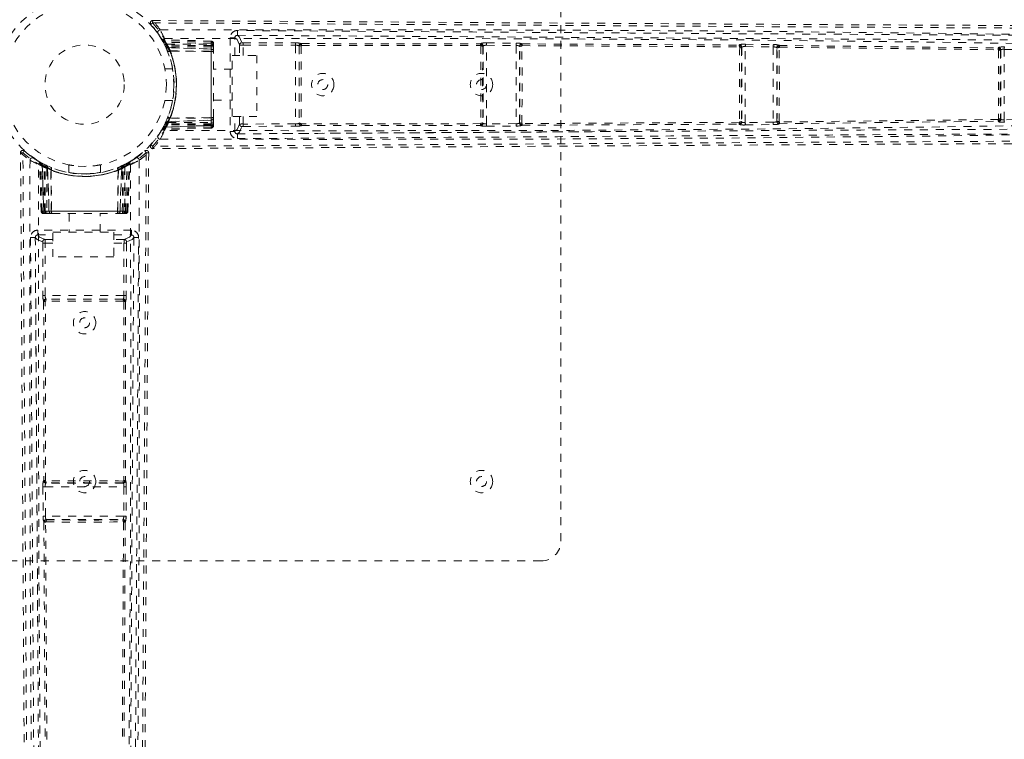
# Model space of a CAD drawing. Header units: inches. Extents: x 43.2 to 90.7, y 26.6 to 74.1.
# Tile 3 of 5: x 66.1 to 78.5, y 42.1 to 51.2. Entities that reach past the tile are written whole.
import ezdxf

# ---------------------------------------------------------------- set-up
doc = ezdxf.new("R2010")
doc.units = ezdxf.units.IN
doc.header["$MEASUREMENT"] = 0
doc.linetypes.add('SLD-Dashed', pattern=[0.075, 0.05, -0.025])

msp = doc.modelspace()

# ---------------------------------------------------------------- linework, layer by layer
at = {"color": 7, "linetype": 'SLD-Dashed', "lineweight": 0}
for p, q in [((72.945, 56.111), (72.945, 44.611)), ((67.863, 51.014), (67.78, 51.118)), ((67.803, 51.168), (67.802, 51.138)), ((67.853, 51.029), (67.868, 51.01)), ((67.931, 50.905), (67.868, 51.008)), ((68.869, 50.982), (68.858, 50.98)), ((68.868, 50.981), (68.858, 50.979)), ((68.869, 51.042), (68.869, 50.982)), ((68.873, 50.981), (68.871, 50.981)), ((67.91, 50.944), (67.918, 50.93)), ((67.928, 50.912), (67.963, 50.845)), ((67.935, 50.929), (67.943, 50.915)), ((68.541, 50.908), (67.935, 50.929)), ((68.541, 50.895), (67.943, 50.915)), ((68.544, 50.876), (67.95, 50.896)), ((67.954, 50.897), (67.989, 50.828)), ((68.541, 50.876), (67.954, 50.897)), ((67.957, 50.857), (67.983, 50.87)), ((67.983, 50.87), (68.541, 50.869)), ((68.541, 50.855), (67.99, 50.856)), ((68.541, 50.895), (68.541, 50.908)), ((68.541, 50.908), (68.541, 50.869)), ((68.541, 50.809), (68.541, 50.876)), ((68.541, 50.876), (68.541, 50.837)), ((68.541, 50.869), (68.541, 49.853)), ((68.57, 50.855), (68.57, 50.865)), ((68.839, 50.952), (68.779, 50.952)), ((68.779, 50.952), (68.779, 49.771)), ((68.839, 50.729), (68.839, 50.952)), ((68.896, 50.86), (68.896, 50.729)), ((68.941, 50.888), (69.601, 50.886)), ((68.941, 50.729), (68.941, 50.858)), ((68.941, 50.858), (69.601, 50.856)), ((69.601, 50.856), (69.601, 49.866)), ((69.676, 50.878), (69.676, 50.877)), ((69.676, 50.877), (71.933, 50.875)), ((71.933, 50.875), (71.935, 50.879)), ((72.009, 50.886), (72.38, 50.883)), ((72.009, 49.866), (72.009, 50.856)), ((72.009, 50.856), (72.38, 50.854)), ((72.455, 50.875), (72.456, 50.874)), ((72.456, 50.874), (75.191, 50.859)), ((75.191, 50.859), (75.194, 50.863)), ((75.269, 50.869), (75.621, 50.864)), ((75.696, 50.856), (75.697, 50.854)), ((67.963, 50.845), (67.963, 50.844)), ((67.965, 50.842), (67.964, 50.844)), ((67.983, 50.796), (67.969, 50.827)), ((67.972, 50.825), (67.998, 50.837)), ((67.99, 50.827), (67.989, 50.828)), ((67.989, 50.828), (68.541, 50.809)), ((68.541, 50.808), (67.99, 50.827)), ((68.541, 50.837), (67.998, 50.837)), ((68.017, 50.786), (68.019, 50.782)), ((68.017, 50.786), (68.541, 50.781)), ((68.541, 50.778), (68.019, 50.782)), ((68.541, 49.867), (68.541, 50.855)), ((68.541, 50.837), (68.541, 49.885)), ((68.541, 50.809), (68.541, 50.808)), ((68.541, 50.781), (68.541, 50.808)), ((68.541, 50.778), (68.541, 50.781)), ((68.541, 49.945), (68.541, 50.778)), ((68.57, 50.792), (68.57, 50.846)), ((68.57, 50.771), (68.57, 50.778)), ((68.57, 49.952), (68.57, 50.77)), ((69.646, 50.848), (69.646, 50.848)), ((69.646, 50.848), (69.646, 49.874)), ((69.677, 50.855), (71.934, 50.853)), ((71.962, 50.845), (71.964, 50.849)), ((71.962, 50.841), (71.962, 50.842)), ((71.964, 50.849), (71.964, 49.873)), ((72.38, 50.854), (72.38, 49.869)), ((72.425, 50.845), (72.426, 50.844)), ((72.425, 49.877), (72.425, 50.845)), ((72.426, 50.84), (72.426, 50.84)), ((72.457, 50.852), (75.193, 50.837)), ((75.221, 50.829), (75.223, 50.834)), ((75.221, 50.825), (75.221, 50.825)), ((75.223, 50.834), (75.223, 49.889)), ((75.268, 49.883), (75.268, 50.84)), ((75.268, 50.84), (75.621, 50.834)), ((75.621, 50.834), (75.621, 49.888)), ((75.666, 50.826), (75.667, 50.825)), ((75.666, 49.896), (75.666, 50.826)), ((75.667, 50.82), (75.667, 50.82)), ((75.697, 50.854), (78.454, 50.823)), ((75.698, 50.832), (78.455, 50.8)), ((78.454, 50.823), (78.457, 50.829)), ((78.483, 50.793), (78.486, 50.799)), ((78.486, 50.799), (78.486, 49.923)), ((78.531, 49.917), (78.531, 50.805)), ((78.531, 50.805), (78.858, 50.798)), ((68.802, 49.96), (68.802, 50.729)), ((68.802, 50.729), (69.116, 50.729)), ((69.116, 50.729), (69.116, 49.96)), ((68.052, 50.561), (67.955, 50.561)), ((68.802, 50.556), (68.57, 50.556)), ((67.955, 50.161), (68.052, 50.161)), ((68.57, 50.166), (68.802, 50.166)), ((67.963, 49.877), (67.928, 49.81)), ((67.989, 49.894), (67.954, 49.826)), ((67.958, 49.868), (67.957, 49.865)), ((67.963, 49.878), (67.963, 49.877)), ((67.964, 49.88), (67.964, 49.879)), ((67.998, 49.885), (67.972, 49.897)), ((68.541, 49.913), (67.989, 49.894)), ((67.989, 49.894), (67.99, 49.895)), ((67.992, 49.944), (67.99, 49.938)), ((67.99, 49.895), (68.541, 49.914)), ((68.541, 49.867), (67.99, 49.866)), ((67.998, 49.885), (68.541, 49.885)), ((68.541, 49.942), (68.017, 49.936)), ((68.019, 49.94), (68.017, 49.936)), ((68.019, 49.94), (68.541, 49.945)), ((68.541, 49.942), (68.541, 49.945)), ((68.541, 49.914), (68.541, 49.942)), ((68.541, 49.914), (68.541, 49.913)), ((68.541, 49.846), (68.541, 49.913)), ((68.541, 49.885), (68.541, 49.846)), ((68.541, 49.867), (68.541, 49.828)), ((68.57, 49.944), (68.57, 49.951)), ((68.57, 49.876), (68.57, 49.93)), ((68.57, 49.886), (68.57, 49.879)), ((68.57, 49.858), (68.57, 49.867)), ((69.116, 49.96), (68.802, 49.96)), ((68.839, 49.771), (68.839, 49.96)), ((68.896, 49.96), (68.896, 49.863)), ((68.941, 49.96), (68.941, 49.864)), ((69.601, 49.866), (68.941, 49.864)), ((69.646, 49.875), (69.646, 49.874)), ((71.934, 49.869), (69.677, 49.867)), ((71.962, 49.881), (71.962, 49.881)), ((71.964, 49.873), (71.962, 49.877)), ((72.38, 49.869), (72.009, 49.866)), ((72.426, 49.878), (72.425, 49.877)), ((72.426, 49.883), (72.426, 49.883)), ((72.456, 49.849), (75.191, 49.863)), ((75.193, 49.886), (72.457, 49.87)), ((75.191, 49.863), (75.194, 49.859)), ((75.221, 49.897), (75.221, 49.897)), ((75.223, 49.889), (75.221, 49.893)), ((75.621, 49.888), (75.268, 49.883)), ((75.667, 49.898), (75.666, 49.896)), ((75.667, 49.902), (75.667, 49.902)), ((75.696, 49.866), (75.697, 49.868)), ((75.697, 49.868), (78.454, 49.9)), ((78.455, 49.922), (75.698, 49.89)), ((78.454, 49.9), (78.457, 49.893)), ((78.486, 49.923), (78.483, 49.93)), ((78.858, 49.924), (78.531, 49.917)), ((67.918, 49.792), (67.91, 49.779)), ((67.922, 49.798), (67.915, 49.784)), ((68.541, 49.814), (67.935, 49.793)), ((67.943, 49.807), (67.935, 49.793)), ((68.541, 49.828), (67.943, 49.807)), ((67.95, 49.826), (68.544, 49.847)), ((68.541, 49.846), (67.954, 49.826)), ((68.541, 49.853), (67.983, 49.853)), ((68.541, 49.814), (68.541, 49.828)), ((68.779, 49.771), (68.839, 49.771)), ((68.858, 49.743), (68.869, 49.741)), ((68.858, 49.743), (68.868, 49.742)), ((68.869, 49.741), (68.869, 49.681)), ((68.871, 49.741), (68.873, 49.741)), ((68.941, 49.835), (69.601, 49.836)), ((69.676, 49.845), (71.933, 49.847)), ((69.676, 49.845), (69.676, 49.845)), ((71.933, 49.847), (71.935, 49.843)), ((72.009, 49.836), (72.38, 49.839)), ((72.455, 49.847), (72.456, 49.849)), ((75.269, 49.853), (75.621, 49.858)), ((67.598, 49.442), (67.701, 49.525)), ((67.752, 49.503), (67.722, 49.503)), ((66.376, 49.388), (66.362, 49.396)), ((66.381, 49.383), (66.368, 49.391)), ((66.39, 49.363), (66.377, 49.371)), ((66.398, 48.765), (66.377, 49.371)), ((66.46, 49.343), (66.394, 49.377)), ((67.495, 49.377), (67.429, 49.343)), ((67.488, 49.374), (67.591, 49.438)), ((67.491, 48.765), (67.513, 49.371)), ((67.513, 49.371), (67.499, 49.363)), ((67.527, 49.396), (67.514, 49.388)), ((67.613, 49.453), (67.594, 49.438)), ((66.411, 48.765), (66.39, 49.363)), ((66.477, 49.317), (66.409, 49.352)), ((66.43, 48.765), (66.409, 49.352)), ((66.41, 49.356), (66.43, 48.762)), ((66.437, 48.765), (66.436, 49.323)), ((66.451, 49.347), (66.449, 49.348)), ((66.45, 48.765), (66.45, 49.316)), ((66.462, 49.342), (66.46, 49.343)), ((66.464, 49.341), (66.462, 49.342)), ((66.468, 49.307), (66.48, 49.334)), ((66.468, 49.307), (66.469, 48.765)), ((66.477, 49.317), (66.479, 49.316)), ((66.496, 48.765), (66.477, 49.317)), ((66.479, 49.316), (66.498, 48.765)), ((66.524, 49.287), (66.52, 49.289)), ((66.525, 48.765), (66.52, 49.289)), ((66.527, 49.314), (66.522, 49.316)), ((66.524, 49.287), (66.528, 48.765)), ((66.745, 49.351), (66.745, 49.254)), ((67.145, 49.254), (67.145, 49.351)), ((67.361, 48.765), (67.366, 49.287)), ((67.37, 49.289), (67.364, 48.765)), ((67.37, 49.289), (67.366, 49.287)), ((67.38, 49.323), (67.411, 49.337)), ((67.391, 48.765), (67.41, 49.316)), ((67.412, 49.317), (67.393, 48.765)), ((67.409, 49.334), (67.421, 49.307)), ((67.41, 49.316), (67.412, 49.317)), ((67.48, 49.352), (67.412, 49.317)), ((67.42, 48.765), (67.421, 49.307)), ((67.425, 49.341), (67.427, 49.342)), ((67.429, 49.343), (67.427, 49.342)), ((67.439, 48.765), (67.439, 49.316)), ((67.44, 49.348), (67.453, 49.323)), ((67.453, 49.323), (67.452, 48.765)), ((67.459, 48.762), (67.48, 49.356)), ((67.46, 48.765), (67.48, 49.352)), ((67.478, 48.765), (67.499, 49.363)), ((66.398, 48.765), (66.411, 48.765)), ((66.45, 48.765), (66.411, 48.765)), ((66.43, 48.765), (66.496, 48.765)), ((67.452, 48.765), (66.437, 48.765)), ((66.45, 48.765), (67.439, 48.765)), ((67.42, 48.765), (66.469, 48.765)), ((66.498, 48.765), (66.496, 48.765)), ((66.525, 48.765), (66.528, 48.765)), ((66.528, 48.765), (67.361, 48.765)), ((67.361, 48.765), (67.364, 48.765)), ((67.393, 48.765), (67.391, 48.765)), ((67.393, 48.765), (67.46, 48.765)), ((67.491, 48.765), (67.452, 48.765)), ((67.478, 48.765), (67.491, 48.765)), ((66.441, 48.736), (66.451, 48.736)), ((66.459, 48.736), (66.514, 48.736)), ((66.469, 48.736), (66.462, 48.736)), ((66.528, 48.736), (66.535, 48.736)), ((66.535, 48.736), (67.354, 48.736)), ((66.75, 48.736), (66.75, 48.504)), ((67.14, 48.504), (67.14, 48.736)), ((67.355, 48.736), (67.362, 48.736)), ((67.375, 48.736), (67.43, 48.736)), ((67.439, 48.736), (67.448, 48.736)), ((66.354, 48.527), (66.354, 48.467)), ((67.535, 48.527), (66.354, 48.527)), ((66.544, 48.19), (66.544, 48.504)), ((66.544, 48.504), (67.313, 48.504)), ((67.313, 48.504), (67.313, 48.19)), ((67.535, 48.467), (67.535, 48.527)), ((66.324, 48.437), (66.264, 48.436)), ((66.326, 48.448), (66.324, 48.437)), ((66.325, 48.434), (66.324, 48.433)), ((66.326, 48.448), (66.325, 48.438)), ((66.354, 48.467), (66.544, 48.467)), ((66.544, 48.41), (66.446, 48.41)), ((67.313, 48.467), (67.535, 48.467)), ((67.443, 48.41), (67.313, 48.41)), ((67.565, 48.437), (67.563, 48.448)), ((67.564, 48.438), (67.563, 48.448)), ((67.625, 48.436), (67.565, 48.437)), ((67.565, 48.433), (67.565, 48.434)), ((66.418, 48.365), (66.42, 47.705)), ((66.418, 48.365), (66.448, 48.365)), ((66.544, 48.365), (66.448, 48.365)), ((66.449, 47.705), (66.448, 48.365)), ((67.313, 48.365), (67.441, 48.365)), ((67.441, 48.365), (67.44, 47.705)), ((67.471, 48.365), (67.441, 48.365)), ((67.471, 48.365), (67.47, 47.705)), ((67.313, 48.19), (66.544, 48.19)), ((67.44, 47.705), (66.449, 47.705)), ((66.458, 47.66), (66.457, 47.66)), ((67.432, 47.66), (66.457, 47.66)), ((67.432, 47.66), (67.431, 47.66)), ((66.428, 47.63), (66.429, 47.63)), ((66.429, 47.63), (66.431, 45.373)), ((66.452, 45.372), (66.45, 47.629)), ((67.439, 47.629), (67.437, 45.372)), ((67.46, 47.63), (67.459, 45.373)), ((67.461, 47.63), (67.46, 47.63)), ((66.42, 45.296), (66.422, 44.926)), ((66.431, 45.373), (66.427, 45.371)), ((66.45, 45.296), (67.44, 45.296)), ((66.452, 44.926), (66.45, 45.296)), ((66.456, 45.341), (66.46, 45.343)), ((67.433, 45.341), (66.456, 45.341)), ((66.464, 45.344), (66.464, 45.344)), ((67.425, 45.344), (67.425, 45.344)), ((67.429, 45.343), (67.433, 45.341)), ((67.44, 45.296), (67.437, 44.926)), ((67.459, 45.373), (67.463, 45.371)), ((67.469, 45.296), (67.467, 44.926)), ((67.437, 44.926), (66.452, 44.926)), ((66.43, 44.851), (66.432, 44.85)), ((66.432, 44.85), (66.447, 42.114)), ((66.469, 42.113), (66.454, 44.849)), ((66.462, 44.88), (66.46, 44.881)), ((66.46, 44.881), (67.429, 44.881)), ((66.466, 44.88), (66.466, 44.88)), ((67.435, 44.849), (67.42, 42.113)), ((67.423, 44.88), (67.423, 44.88)), ((67.429, 44.881), (67.427, 44.88)), ((67.457, 44.85), (67.442, 42.114)), ((67.459, 44.851), (67.457, 44.85)), ((72.695, 44.361), (61.195, 44.361))]:
    msp.add_line(p, q, dxfattribs=at)
at = {"color": 7, "linetype": 'SLD-Dashed', "lineweight": 0, "flags": 128}
for points in [[(67.802, 51.138), (68.738, 51.133), (69.71, 51.127), (70.718, 51.12), (71.487, 51.116), (71.589, 51.115), (71.692, 51.114), (71.795, 51.114), (71.898, 51.113), (72.001, 51.112), (72.126, 51.112), (72.492, 51.109), (72.827, 51.107), (73.131, 51.105), (73.402, 51.104), (73.91, 51.101), (74.354, 51.098), (75.012, 51.094), (75.611, 51.09), (76.153, 51.087), (76.761, 51.084), (77.381, 51.08), (78.579, 51.074), (79.855, 51.069), (81.087, 51.066), (82.328, 51.064), (83.578, 51.064), (84.799, 51.068)], [(67.803, 51.168), (72.053, 51.142), (76.302, 51.116), (80.551, 51.097), (84.193, 51.097)], [(67.897, 51.049), (70.339, 51.052), (72.781, 51.048), (75.222, 51.034), (77.66, 51.008), (79.573, 50.98), (81.485, 50.95), (83.393, 50.925), (85.298, 50.915)], [(84.684, 50.971), (83.926, 50.97), (83.132, 50.97), (82.302, 50.97), (81.435, 50.972), (80.584, 50.975), (79.867, 50.977), (79.182, 50.98), (78.446, 50.984), (77.66, 50.988), (77.418, 50.989), (77.173, 50.991), (76.923, 50.992), (76.705, 50.994), (76.528, 50.995), (76.343, 50.996), (76.149, 50.997), (75.946, 50.998), (75.537, 51.001), (75.096, 51.003), (74.625, 51.006), (74.532, 51.007), (74.509, 51.007), (74.492, 51.007), (74.469, 51.007), (74.439, 51.007), (74.404, 51.008), (74.362, 51.008), (74.216, 51.009), (74.023, 51.01), (73.822, 51.011), (73.587, 51.013), (73.319, 51.014), (73.205, 51.015), (73.085, 51.016), (72.96, 51.017), (72.83, 51.017), (72.747, 51.018), (72.667, 51.018), (71.832, 51.024), (71.028, 51.029), (70.266, 51.033), (69.546, 51.038), (68.869, 51.042)], [(84.573, 50.912), (80.647, 50.915), (76.722, 50.933), (72.795, 50.958), (68.869, 50.982)], [(68.869, 50.982), (68.898, 50.959), (68.926, 50.889)], [(67.949, 50.873), (67.954, 50.865), (67.959, 50.858)], [(67.952, 50.94), (70.39, 50.943), (72.826, 50.938), (75.261, 50.923), (77.693, 50.895), (79.603, 50.865), (81.51, 50.834), (83.414, 50.807), (85.316, 50.798)], [(68.541, 50.855), (68.541, 50.87), (68.541, 50.882), (68.541, 50.891), (68.541, 50.895)], [(68.839, 50.952), (68.867, 50.929), (68.896, 50.86)], [(68.941, 50.888), (68.941, 50.884), (68.941, 50.878), (68.941, 50.869), (68.941, 50.858)], [(69.601, 50.886), (69.601, 50.885), (69.601, 50.883), (69.601, 50.88), (69.601, 50.876), (69.601, 50.872), (69.601, 50.867), (69.601, 50.862), (69.601, 50.856)], [(69.677, 50.855), (69.673, 50.861), (69.669, 50.865), (69.663, 50.867), (69.658, 50.867), (69.653, 50.864), (69.65, 50.86), (69.647, 50.854), (69.646, 50.848)], [(71.962, 50.845), (71.962, 50.852), (71.959, 50.858), (71.956, 50.862), (71.951, 50.864), (71.946, 50.864), (71.941, 50.863), (71.937, 50.859), (71.934, 50.853)], [(72.009, 50.886), (72.009, 50.885), (72.009, 50.883), (72.009, 50.88), (72.009, 50.876), (72.009, 50.872), (72.009, 50.867), (72.009, 50.862), (72.009, 50.856)], [(72.38, 50.883), (72.38, 50.88), (72.38, 50.874), (72.38, 50.864), (72.38, 50.854)], [(72.396, 50.883), (72.392, 50.883), (72.38, 50.881)], [(72.457, 50.852), (72.453, 50.858), (72.449, 50.862), (72.443, 50.864), (72.438, 50.864), (72.433, 50.861), (72.429, 50.857), (72.427, 50.851), (72.426, 50.844)], [(75.269, 50.869), (75.269, 50.868), (75.269, 50.866), (75.269, 50.863), (75.269, 50.86), (75.269, 50.855), (75.268, 50.85), (75.268, 50.845), (75.268, 50.84)], [(75.621, 50.864), (75.621, 50.861), (75.621, 50.855), (75.621, 50.845), (75.621, 50.834)], [(75.641, 50.863), (75.635, 50.863), (75.621, 50.862)], [(67.99, 50.784), (67.991, 50.783), (67.993, 50.782), (67.995, 50.782), (67.999, 50.782), (68.002, 50.782), (68.007, 50.783), (68.012, 50.784), (68.017, 50.786)], [(68.541, 50.781), (68.546, 50.78), (68.552, 50.78), (68.557, 50.779), (68.561, 50.778), (68.565, 50.776), (68.567, 50.775), (68.569, 50.773), (68.57, 50.771)], [(69.646, 50.843), (69.646, 50.726), (69.646, 50.607), (69.646, 50.487), (69.646, 50.368), (69.646, 50.258), (69.646, 50.148), (69.646, 50.042), (69.646, 49.96), (69.646, 49.879)], [(69.677, 50.855), (69.673, 50.853), (69.672, 50.851), (69.672, 50.851), (69.672, 50.85)], [(69.672, 50.85), (69.672, 50.608), (69.672, 50.361), (69.672, 50.115), (69.672, 49.873)], [(71.938, 50.848), (71.938, 50.849), (71.938, 50.85), (71.937, 50.851), (71.934, 50.853)], [(72.457, 50.852), (72.453, 50.85), (72.452, 50.848), (72.452, 50.847), (72.452, 50.846)], [(75.221, 50.829), (75.22, 50.835), (75.218, 50.841), (75.214, 50.845), (75.21, 50.848), (75.205, 50.848), (75.2, 50.846), (75.196, 50.842), (75.193, 50.837)], [(75.197, 50.831), (75.197, 50.832), (75.197, 50.833), (75.196, 50.835), (75.193, 50.837)], [(75.698, 50.832), (75.695, 50.838), (75.69, 50.843), (75.685, 50.845), (75.679, 50.845), (75.674, 50.842), (75.67, 50.838), (75.668, 50.832), (75.667, 50.825)], [(75.698, 50.832), (75.695, 50.83), (75.694, 50.829), (75.694, 50.828), (75.693, 50.827)], [(78.483, 50.793), (78.482, 50.799), (78.48, 50.805), (78.476, 50.809), (78.472, 50.811), (78.467, 50.811), (78.463, 50.809), (78.458, 50.805), (78.455, 50.8)], [(78.46, 50.795), (78.46, 50.796), (78.459, 50.797), (78.458, 50.798), (78.455, 50.8)], [(78.532, 50.835), (78.532, 50.834), (78.532, 50.832), (78.531, 50.829), (78.531, 50.825), (78.531, 50.821), (78.531, 50.816), (78.531, 50.811), (78.531, 50.805)], [(85.316, 49.924), (83.38, 49.915), (81.441, 49.888), (79.499, 49.855), (77.555, 49.826), (75.609, 49.803), (73.058, 49.785), (70.506, 49.78), (67.952, 49.782)], [(67.99, 49.938), (67.991, 49.939), (67.993, 49.94), (67.995, 49.941), (67.999, 49.941), (68.002, 49.94), (68.007, 49.939), (68.012, 49.938), (68.017, 49.936)], [(68.57, 49.951), (68.568, 49.948), (68.561, 49.945), (68.551, 49.942), (68.541, 49.942)], [(68.941, 49.835), (68.941, 49.838), (68.941, 49.844), (68.941, 49.854), (68.941, 49.864)], [(69.601, 49.866), (69.601, 49.856), (69.601, 49.846), (69.601, 49.839), (69.601, 49.836)], [(69.646, 49.875), (69.647, 49.868), (69.65, 49.862), (69.653, 49.858), (69.658, 49.855), (69.664, 49.855), (69.669, 49.857), (69.673, 49.861), (69.677, 49.867)], [(71.934, 49.869), (71.937, 49.863), (71.941, 49.86), (71.946, 49.858), (71.951, 49.858), (71.956, 49.861), (71.959, 49.865), (71.962, 49.87), (71.962, 49.877)], [(71.934, 49.869), (71.937, 49.871), (71.938, 49.872), (71.938, 49.873), (71.938, 49.874)], [(72.009, 49.866), (72.009, 49.861), (72.009, 49.855), (72.009, 49.85), (72.009, 49.846), (72.009, 49.842), (72.009, 49.839), (72.009, 49.837), (72.009, 49.836)], [(72.38, 49.869), (72.38, 49.858), (72.38, 49.849), (72.38, 49.842), (72.38, 49.839)], [(72.426, 49.878), (72.427, 49.872), (72.429, 49.866), (72.433, 49.861), (72.438, 49.859), (72.443, 49.859), (72.449, 49.86), (72.453, 49.864), (72.457, 49.87)], [(72.452, 49.876), (72.452, 49.875), (72.452, 49.874), (72.453, 49.873), (72.457, 49.87)], [(75.193, 49.885), (75.196, 49.88), (75.2, 49.876), (75.205, 49.875), (75.21, 49.875), (75.214, 49.877), (75.218, 49.881), (75.22, 49.887), (75.221, 49.893)], [(75.193, 49.885), (75.196, 49.888), (75.197, 49.889), (75.197, 49.89), (75.197, 49.891)], [(75.268, 49.883), (75.268, 49.877), (75.268, 49.872), (75.269, 49.867), (75.269, 49.863), (75.269, 49.859), (75.269, 49.856), (75.269, 49.854), (75.269, 49.853)], [(75.621, 49.888), (75.621, 49.877), (75.621, 49.868), (75.621, 49.861), (75.621, 49.858)], [(75.667, 49.898), (75.668, 49.891), (75.67, 49.885), (75.674, 49.88), (75.679, 49.878), (75.685, 49.878), (75.69, 49.88), (75.695, 49.884), (75.698, 49.89)], [(75.693, 49.896), (75.694, 49.895), (75.694, 49.894), (75.695, 49.892), (75.698, 49.89)], [(78.455, 49.922), (78.458, 49.917), (78.463, 49.913), (78.467, 49.911), (78.472, 49.911), (78.476, 49.914), (78.48, 49.918), (78.482, 49.923), (78.483, 49.93)], [(78.531, 49.917), (78.531, 49.912), (78.531, 49.906), (78.531, 49.901), (78.531, 49.897), (78.531, 49.893), (78.532, 49.89), (78.532, 49.888), (78.532, 49.887)], [(67.897, 49.673), (70.339, 49.671), (72.781, 49.675), (75.222, 49.689), (77.66, 49.714), (79.573, 49.742), (81.485, 49.772), (83.393, 49.797), (85.298, 49.807)], [(67.91, 49.779), (67.911, 49.78), (67.911, 49.781)], [(68.541, 49.853), (68.541, 49.838), (68.541, 49.825), (68.541, 49.821), (68.541, 49.817), (68.541, 49.814)], [(68.896, 49.863), (68.867, 49.794), (68.839, 49.771)], [(68.869, 49.741), (68.898, 49.764), (68.926, 49.833)], [(68.869, 49.741), (72.795, 49.765), (76.722, 49.789), (80.647, 49.808), (84.573, 49.811)], [(68.869, 49.681), (69.481, 49.684), (70.127, 49.688), (70.81, 49.692), (71.527, 49.697), (72.269, 49.701), (72.369, 49.702), (72.469, 49.703), (72.57, 49.703), (72.671, 49.704), (72.773, 49.705), (72.902, 49.705), (73.287, 49.708), (73.63, 49.71), (73.93, 49.712), (74.188, 49.713), (74.33, 49.714), (74.456, 49.715), (74.564, 49.716), (74.654, 49.716), (74.728, 49.717), (74.785, 49.717), (74.915, 49.718), (75.09, 49.719), (75.612, 49.722), (76.094, 49.725), (76.324, 49.726), (76.543, 49.728), (76.752, 49.729), (77.012, 49.731), (77.274, 49.732), (77.53, 49.733), (77.779, 49.735), (78.898, 49.741), (80.088, 49.746), (81.228, 49.75), (82.383, 49.752), (83.546, 49.753), (84.684, 49.751)], [(69.439, 49.744), (69.883, 49.747), (70.453, 49.75), (70.985, 49.753), (71.477, 49.756), (71.923, 49.759), (72.331, 49.762), (72.701, 49.764), (73.033, 49.766), (73.488, 49.769), (73.785, 49.771)], [(72.38, 49.841), (72.392, 49.84), (72.396, 49.84)], [(75.621, 49.86), (75.635, 49.859), (75.64, 49.859)], [(84.799, 49.655), (83.464, 49.658), (82.11, 49.658), (80.732, 49.656), (79.406, 49.651), (78.04, 49.645), (76.674, 49.638), (75.373, 49.631), (74.22, 49.624), (73.414, 49.619), (72.089, 49.61), (70.946, 49.603), (69.856, 49.597), (68.808, 49.59), (67.802, 49.584)], [(84.226, 49.625), (80.551, 49.625), (76.302, 49.606), (72.053, 49.58), (67.803, 49.554)], [(66.186, 49.523), (66.179, 49.527), (66.171, 49.529), (66.163, 49.53), (66.155, 49.528), (66.148, 49.525), (66.143, 49.52), (66.139, 49.513), (66.138, 49.506)], [(66.209, 33.08), (66.209, 36.754), (66.189, 41.004), (66.164, 45.253), (66.138, 49.503)], [(66.138, 49.503), (66.138, 49.503), (66.14, 49.503), (66.146, 49.503), (66.156, 49.503), (66.162, 49.503), (66.168, 49.503)], [(66.238, 32.506), (66.242, 33.842), (66.242, 35.196), (66.239, 36.574), (66.235, 37.9), (66.229, 39.266), (66.221, 40.632), (66.214, 41.933), (66.207, 43.086), (66.202, 43.892), (66.194, 45.217), (66.187, 46.359), (66.18, 47.449), (66.174, 48.497), (66.168, 49.503)], [(67.722, 49.503), (67.716, 48.568), (67.71, 47.596), (67.704, 46.588), (67.699, 45.819), (67.698, 45.717), (67.698, 45.614), (67.697, 45.511), (67.697, 45.408), (67.696, 45.305), (67.695, 45.18), (67.693, 44.813), (67.691, 44.478), (67.689, 44.175), (67.687, 43.903), (67.684, 43.396), (67.681, 42.951), (67.677, 42.294), (67.674, 41.694), (67.671, 41.153), (67.667, 40.545), (67.664, 39.925), (67.658, 38.727), (67.653, 37.451), (67.649, 36.219), (67.647, 34.978), (67.648, 33.728), (67.651, 32.506)], [(67.752, 49.503), (67.726, 45.253), (67.7, 41.004), (67.68, 36.754), (67.681, 33.113)], [(67.783, 49.603), (67.779, 49.595), (67.777, 49.587), (67.776, 49.579), (67.777, 49.571), (67.781, 49.564), (67.786, 49.559), (67.793, 49.556), (67.8, 49.554)], [(67.803, 49.554), (67.803, 49.555), (67.803, 49.556), (67.802, 49.563), (67.803, 49.573), (67.803, 49.578), (67.802, 49.584)], [(66.257, 49.409), (66.254, 46.966), (66.258, 44.524), (66.272, 42.084), (66.298, 39.646), (66.325, 37.732), (66.355, 35.821), (66.381, 33.912), (66.391, 32.007)], [(66.362, 49.396), (66.364, 49.395), (66.364, 49.395)], [(67.633, 49.409), (67.635, 46.966), (67.631, 44.524), (67.617, 42.084), (67.591, 39.646), (67.564, 37.732), (67.534, 35.821), (67.508, 33.912), (67.498, 32.008)], [(66.508, 31.99), (66.498, 33.926), (66.471, 35.865), (66.439, 37.807), (66.409, 39.751), (66.386, 41.697), (66.369, 44.248), (66.363, 46.8), (66.365, 49.354)], [(66.522, 49.316), (66.523, 49.315), (66.524, 49.313), (66.524, 49.311), (66.524, 49.307), (66.523, 49.303), (66.523, 49.299), (66.521, 49.294), (66.52, 49.289)], [(67.368, 49.316), (67.366, 49.315), (67.366, 49.313), (67.365, 49.311), (67.365, 49.307), (67.366, 49.303), (67.367, 49.299), (67.368, 49.294), (67.37, 49.289)], [(67.524, 49.354), (67.526, 46.916), (67.522, 44.48), (67.506, 42.045), (67.478, 39.612), (67.449, 37.703), (67.417, 35.796), (67.391, 33.891), (67.382, 31.99)], [(67.457, 49.357), (67.448, 49.352), (67.441, 49.346)], [(66.437, 48.765), (66.422, 48.765), (66.409, 48.765), (66.404, 48.765), (66.401, 48.765), (66.398, 48.765)], [(66.469, 48.765), (66.461, 48.765), (66.453, 48.765), (66.446, 48.765), (66.44, 48.765), (66.435, 48.765), (66.432, 48.765), (66.43, 48.765), (66.43, 48.765)], [(66.498, 48.765), (66.501, 48.765), (66.507, 48.765), (66.515, 48.765), (66.525, 48.765)], [(66.535, 48.736), (66.531, 48.738), (66.528, 48.745), (66.526, 48.754), (66.525, 48.765)], [(67.364, 48.765), (67.364, 48.759), (67.363, 48.754), (67.362, 48.749), (67.361, 48.745), (67.36, 48.741), (67.358, 48.738), (67.356, 48.737), (67.355, 48.736)], [(67.364, 48.765), (67.374, 48.765), (67.383, 48.765), (67.388, 48.765), (67.391, 48.765)], [(67.46, 48.765), (67.459, 48.765), (67.457, 48.765), (67.454, 48.765), (67.449, 48.765), (67.443, 48.765), (67.436, 48.765), (67.428, 48.765), (67.42, 48.765)], [(67.439, 48.765), (67.453, 48.765), (67.466, 48.765), (67.474, 48.765), (67.478, 48.765)], [(66.264, 48.436), (66.268, 47.825), (66.272, 47.178), (66.276, 46.496), (66.28, 45.779), (66.285, 45.037), (66.285, 44.937), (66.286, 44.837), (66.287, 44.736), (66.287, 44.635), (66.288, 44.533), (66.289, 44.404), (66.291, 44.019), (66.293, 43.676), (66.295, 43.376), (66.297, 43.117), (66.298, 42.975), (66.298, 42.85), (66.299, 42.742), (66.3, 42.651), (66.3, 42.578), (66.301, 42.521), (66.301, 42.391), (66.302, 42.216), (66.306, 41.694), (66.309, 41.212), (66.31, 40.982), (66.311, 40.763), (66.312, 40.554), (66.314, 40.294), (66.315, 40.032), (66.317, 39.776), (66.318, 39.527), (66.324, 38.408), (66.329, 37.218), (66.333, 36.078), (66.336, 34.923), (66.336, 33.759), (66.334, 32.621)], [(66.324, 48.437), (66.347, 48.408), (66.416, 48.38)], [(66.324, 48.437), (66.348, 44.51), (66.372, 40.584), (66.391, 36.658), (66.394, 32.733)], [(66.446, 48.41), (66.377, 48.438), (66.354, 48.467)], [(67.535, 48.467), (67.512, 48.438), (67.443, 48.41)], [(67.565, 48.437), (67.542, 48.408), (67.473, 48.38)], [(67.495, 32.733), (67.498, 36.658), (67.517, 40.584), (67.541, 44.51), (67.565, 48.437)], [(67.555, 32.621), (67.553, 33.379), (67.553, 34.173), (67.554, 35.004), (67.555, 35.871), (67.558, 36.722), (67.561, 37.439), (67.564, 38.124), (67.567, 38.86), (67.572, 39.646), (67.573, 39.887), (67.574, 40.133), (67.576, 40.383), (67.577, 40.601), (67.578, 40.778), (67.579, 40.963), (67.58, 41.157), (67.582, 41.36), (67.584, 41.769), (67.587, 42.209), (67.59, 42.681), (67.59, 42.774), (67.59, 42.797), (67.59, 42.814), (67.591, 42.837), (67.591, 42.866), (67.591, 42.902), (67.591, 42.943), (67.592, 43.09), (67.593, 43.283), (67.595, 43.484), (67.596, 43.718), (67.598, 43.987), (67.599, 44.101), (67.599, 44.221), (67.6, 44.346), (67.601, 44.476), (67.601, 44.559), (67.602, 44.639), (67.607, 45.474), (67.612, 46.278), (67.617, 47.04), (67.621, 47.76), (67.625, 48.436)], [(66.327, 47.866), (66.33, 47.423), (66.333, 46.853), (66.337, 46.321), (66.34, 45.829), (66.343, 45.383), (66.345, 44.975), (66.347, 44.605), (66.35, 44.272), (66.352, 43.817), (66.354, 43.521)], [(66.449, 47.705), (66.439, 47.705), (66.429, 47.705), (66.423, 47.705), (66.42, 47.705)], [(66.458, 47.66), (66.451, 47.659), (66.446, 47.656), (66.441, 47.652), (66.439, 47.647), (66.439, 47.642), (66.441, 47.637), (66.445, 47.632), (66.45, 47.629)], [(67.433, 47.634), (67.191, 47.634), (66.945, 47.634), (66.698, 47.634), (66.456, 47.634)], [(67.427, 47.659), (67.309, 47.659), (67.19, 47.659), (67.071, 47.659), (66.951, 47.659), (66.841, 47.659), (66.731, 47.659), (66.626, 47.659), (66.544, 47.659), (66.463, 47.659)], [(67.439, 47.629), (67.444, 47.633), (67.448, 47.637), (67.45, 47.642), (67.45, 47.647), (67.448, 47.652), (67.444, 47.656), (67.438, 47.659), (67.431, 47.66)], [(67.439, 47.629), (67.437, 47.632), (67.435, 47.633), (67.434, 47.634), (67.433, 47.634)], [(67.47, 47.705), (67.468, 47.705), (67.466, 47.705), (67.463, 47.705), (67.46, 47.705), (67.455, 47.705), (67.45, 47.705), (67.445, 47.705), (67.44, 47.705)], [(66.45, 45.296), (66.444, 45.296), (66.439, 45.296), (66.434, 45.296), (66.429, 45.296), (66.426, 45.296), (66.423, 45.296), (66.421, 45.296), (66.42, 45.296)], [(66.452, 45.372), (66.447, 45.369), (66.443, 45.364), (66.441, 45.36), (66.442, 45.355), (66.444, 45.35), (66.448, 45.346), (66.454, 45.344), (66.46, 45.343)], [(66.452, 45.372), (66.454, 45.369), (66.456, 45.368), (66.457, 45.368), (66.458, 45.368)], [(67.429, 45.343), (67.435, 45.344), (67.441, 45.346), (67.445, 45.35), (67.448, 45.355), (67.448, 45.36), (67.446, 45.364), (67.442, 45.369), (67.437, 45.372)], [(67.431, 45.368), (67.432, 45.368), (67.433, 45.368), (67.435, 45.369), (67.437, 45.372)], [(67.469, 45.296), (67.468, 45.296), (67.466, 45.296), (67.463, 45.296), (67.46, 45.296), (67.455, 45.296), (67.45, 45.296), (67.445, 45.296), (67.44, 45.296)], [(66.452, 44.926), (66.442, 44.926), (66.432, 44.926), (66.425, 44.926), (66.422, 44.926)], [(66.425, 44.926), (66.423, 44.914), (66.423, 44.91)], [(67.467, 44.926), (67.464, 44.926), (67.457, 44.926), (67.447, 44.926), (67.437, 44.926)], [(67.466, 44.91), (67.466, 44.914), (67.464, 44.926)], [(66.462, 44.88), (66.455, 44.879), (66.449, 44.877), (66.445, 44.873), (66.442, 44.868), (66.442, 44.862), (66.444, 44.857), (66.448, 44.852), (66.454, 44.849)], [(66.46, 44.854), (66.459, 44.854), (66.458, 44.853), (66.456, 44.852), (66.454, 44.849)], [(67.435, 44.849), (67.441, 44.852), (67.445, 44.857), (67.447, 44.862), (67.447, 44.868), (67.445, 44.873), (67.44, 44.877), (67.434, 44.879), (67.427, 44.88)], [(67.435, 44.849), (67.433, 44.852), (67.432, 44.853), (67.431, 44.854), (67.43, 44.854)]]:
    msp.add_lwpolyline(points, dxfattribs=at)
at = {"color": 7, "linetype": 'SLD-Dashed', "lineweight": 0}
for centre, radius in [((66.945, 50.361), 1.125), ((66.945, 50.361), 1.03), ((66.945, 50.361), 0.5), ((69.945, 50.361), 0.141), ((71.945, 50.361), 0.141), ((69.945, 50.361), 0.0625), ((71.945, 50.361), 0.0625), ((66.945, 47.361), 0.141), ((66.945, 47.361), 0.0625), ((66.945, 45.361), 0.141), ((66.945, 45.361), 0.0625), ((71.945, 45.361), 0.141), ((71.945, 45.361), 0.0625)]:
    msp.add_circle(centre, radius, dxfattribs=at)
for centre, radius, start, end in [((67.803, 51.138), 0.03, 89.6551, 222.1676), ((67.885, 51.024), 0.141, 126.0762, 138.3036), ((66.96, 50.373), 1.108, 34.603, 41.8902), ((66.945, 50.361), 1.157, 317.8168, 42.1804), ((66.92, 50.374), 1.188, 34.6496, 41.9685), ((67.897, 51.019), 0.03, 90.316, 214.0839), ((66.945, 50.361), 1.127, 29.5359, 34.6629), ((66.712, 50.376), 1.362, 24.4703, 29.6088), ((68.869, 50.952), 0.09, 89.645, 179.987), ((67.936, 50.959), 0.03, 211.1095, 268.0154), ((67.03, 50.411), 1.029, 26.5877, 31.2088), ((67.935, 50.956), 0.0272, 210.0223, 272.6181), ((67.944, 50.945), 0.0299, 210.326, 268.095), ((67.382, 50.615), 0.622, 29.4412, 30.4696), ((67.965, 50.899), 0.043, 107.0443, 155.7814), ((66.945, 50.361), 1.127, 330.4639, 29.5361), ((67.955, 50.926), 0.0299, 209.2713, 268.1976), ((66.943, 50.361), 1.129, 24.3173, 29.236), ((67.953, 50.925), 0.0281, 208.4132, 271.179), ((67.318, 50.377), 0.828, 36.4999, 41.8209), ((67.334, 50.386), 0.807, 35.5775, 40.9615), ((66.913, 50.361), 1.19, 330.8728, 29.1272), ((67.302, 50.359), 0.845, 34.5212, 39.5669), ((68.011, 50.789), 0.0702, 107.3137, 131.0744), ((66.946, 50.361), 1.155, 333.8885, 26.1118), ((66.946, 50.361), 1.155, 334.6405, 25.3589), ((68.473, 50.826), 0.104, 23.9476, 49.2777), ((68.54, 50.878), 0.03, 0.0057, 88.0055), ((68.54, 50.865), 0.03, 0.0298, 88.033), ((68.54, 50.846), 0.03, 0.0642, 88.0688), ((68.52, 50.831), 0.0498, 6.4563, 65.624), ((68.549, 49.02), 1.849, 89.4394, 90.2695), ((68.363, 50.851), 0.204, 1.0475, 7.9609), ((68.866, 50.953), 0.0277, 107.5766, 183.1195), ((68.926, 50.859), 0.03, 89.9761, 179.5836), ((68.93, 51.166), 0.308, 263.6913, 272.0601), ((68.938, 50.925), 0.0372, 251.9515, 275.3248), ((69.618, 50.699), 0.187, 72.0201, 95.1768), ((69.612, 50.786), 0.0713, 61.338, 98.5793), ((69.676, 50.848), 0.0301, 90.0657, 178.6215), ((69.676, 50.847), 0.0301, 90.0841, 178.6019), ((69.44, 50.859), 0.236, 359.2311, 4.4818), ((71.932, 50.845), 0.0301, 0.5116, 89.3699), ((71.77, 50.857), 0.164, 358.7923, 6.4107), ((71.991, 50.683), 0.204, 84.6894, 105.9248), ((71.934, 50.849), 0.0301, 0.4968, 89.3678), ((71.998, 50.779), 0.0775, 81.7257, 115.8395), ((72.396, 50.679), 0.205, 73.2919, 94.446), ((72.455, 50.845), 0.0301, 89.8076, 179.4985), ((72.456, 50.844), 0.0301, 89.8083, 179.4916), ((72.31, 50.856), 0.147, 358.5232, 7.0033), ((75.191, 50.829), 0.0301, 0.4654, 88.9463), ((75.082, 50.841), 0.111, 357.8474, 9.2524), ((75.248, 50.654), 0.216, 84.5584, 104.5475), ((75.193, 50.833), 0.0301, 0.4507, 88.9556), ((75.636, 50.651), 0.214, 73.5434, 93.8248), ((75.696, 50.826), 0.0301, 89.3683, 179.5234), ((67.99, 50.858), 0.0297, 205.537, 268.5267), ((67.99, 50.857), 0.0297, 205.4611, 268.5242), ((66.945, 50.361), 1.127, 22.0324, 25.3546), ((67.386, 50.401), 0.739, 31.4458, 35.2509), ((68.001, 50.812), 0.0345, 254.8577, 301.0534), ((66.946, 50.361), 1.155, 335.6609, 24.3391), ((66.981, 50.361), 1.12, 337.9114, 22.0886), ((68.55, 50), 0.855, 88.6611, 90.6005), ((68.548, 50.397), 0.44, 87.152, 90.9198), ((68.54, 50.779), 0.0299, 0.1888, 88.2048), ((68.54, 50.778), 0.0299, 0.1891, 88.2045), ((68.547, 50.743), 0.0354, 50.767, 100.7266), ((69.666, 50.818), 0.0324, 79.8898, 127.9214), ((69.623, 50.844), 0.0232, 357.7734, 8.9565), ((106.716, 50.361), 34.781, 179.1979, 180.8021), ((71.943, 50.818), 0.0306, 50.9471, 98.7997), ((105.38, 50.361), 33.421, 179.1768, 180.8232), ((71.983, 50.842), 0.0213, 170.2881, 180.6395), ((72.389, 50.775), 0.0787, 63.0025, 96.7338), ((72.446, 50.813), 0.0335, 80.2929, 127.5566), ((72.402, 50.84), 0.0237, 359.3433, 9.5887), ((38.859, 50.361), 33.57, 359.1835, 0.8165), ((38.346, 50.361), 34.11, 359.1852, 0.8148), ((110.164, 50.361), 34.97, 179.2297, 180.771), ((75.202, 50.801), 0.0306, 51.662, 98.4242), ((108.614, 50.361), 33.396, 179.2041, 180.7959), ((75.242, 50.825), 0.021, 170.356, 180.7026), ((75.256, 50.759), 0.0814, 81.379, 113.7091), ((75.629, 50.753), 0.0821, 63.4116, 95.7171), ((75.697, 50.824), 0.0301, 89.3664, 179.5181), ((75.688, 50.792), 0.0351, 80.3182, 125.9836), ((75.642, 50.821), 0.0245, 359.2791, 9.4799), ((42.04, 50.361), 33.63, 359.218, 0.782), ((41.707, 50.361), 33.99, 359.2155, 0.7845), ((75.595, 50.837), 0.104, 357.5717, 9.8025), ((78.453, 50.792), 0.0301, 0.53, 88.4521), ((78.367, 50.804), 0.0881, 357.0328, 11.7858), ((78.51, 50.638), 0.198, 83.7124, 105.5611), ((78.456, 50.799), 0.0301, 0.5066, 88.4932), ((113.553, 50.361), 35.096, 179.292, 180.708), ((78.464, 50.764), 0.0313, 53.2153, 97.6859), ((111.862, 50.361), 33.382, 179.2659, 180.7341), ((78.507, 50.789), 0.0242, 171.1687, 180.3636), ((78.518, 50.732), 0.0749, 80.0534, 115.3125), ((66.945, 50.361), 1.127, 330.7609, 335.6858), ((67.331, 50.338), 0.81, 319.0494, 324.4101), ((67.307, 50.36), 0.839, 320.4164, 325.4954), ((67.998, 49.906), 0.0549, 223.5921, 254.1789), ((67.99, 49.866), 0.0297, 91.4754, 154.5388), ((67.99, 49.864), 0.0297, 91.4764, 154.4645), ((68.016, 49.945), 0.0832, 231.4107, 251.4076), ((67.384, 50.323), 0.742, 324.7576, 328.547), ((68.001, 49.911), 0.0345, 58.9579, 105.131), ((68.547, 49.979), 0.0354, 259.2736, 309.2323), ((68.54, 49.944), 0.0299, 271.7952, 359.8112), ((68.54, 49.943), 0.0299, 271.7973, 359.812), ((68.548, 50.326), 0.44, 269.0802, 272.8485), ((68.536, 49.879), 0.0334, 277.6554, 358.9795), ((68.54, 49.876), 0.03, 271.9305, 359.9366), ((68.543, 50.542), 0.676, 269.7861, 272.2418), ((68.357, 49.871), 0.21, 352.3306, 358.991), ((68.928, 49.601), 0.264, 87.2287, 97.0199), ((69.612, 49.937), 0.0715, 261.4695, 298.6009), ((69.624, 49.878), 0.0225, 350.8721, 2.398), ((69.666, 49.905), 0.0324, 232.0786, 280.1103), ((69.676, 49.875), 0.0301, 181.3942, 269.9197), ((69.676, 49.875), 0.0301, 181.38, 269.9339), ((69.679, 49.873), 0.00678, 185.3944, 253.7909), ((69.434, 49.864), 0.243, 355.5875, 0.6996), ((71.932, 49.877), 0.0301, 270.6301, 359.4884), ((71.77, 49.865), 0.164, 353.6042, 1.201), ((71.934, 49.873), 0.0301, 270.6308, 359.5043), ((71.943, 49.905), 0.0306, 261.2007, 309.0519), ((71.983, 49.881), 0.0212, 179.3401, 189.7336), ((71.998, 49.943), 0.0775, 244.1616, 278.2735), ((72.389, 49.947), 0.0788, 263.2896, 296.9734), ((72.455, 49.877), 0.0301, 180.5022, 270.192), ((72.402, 49.882), 0.0238, 350.4176, 0.6333), ((72.446, 49.909), 0.0335, 232.4435, 279.7101), ((72.456, 49.879), 0.0301, 180.5082, 270.1918), ((72.31, 49.866), 0.147, 352.9967, 1.4768), ((75.191, 49.894), 0.0301, 271.0558, 359.5299), ((75.082, 49.881), 0.111, 350.7477, 2.1526), ((75.193, 49.889), 0.0301, 271.0451, 359.549), ((75.202, 49.921), 0.0306, 261.5728, 308.343), ((75.242, 49.897), 0.0209, 179.3048, 189.6728), ((75.256, 49.963), 0.0814, 246.2919, 278.62), ((75.629, 49.97), 0.0822, 264.3017, 296.5692), ((75.636, 50.072), 0.214, 266.1746, 286.4572), ((75.696, 49.896), 0.0301, 180.4772, 270.6314), ((75.642, 49.902), 0.0248, 350.5634, 0.6501), ((75.688, 49.93), 0.0351, 234.0163, 279.6814), ((75.697, 49.898), 0.0301, 180.4819, 270.6339), ((75.595, 49.885), 0.104, 350.1975, 2.4284), ((78.453, 49.93), 0.0301, 271.5477, 359.4698), ((78.367, 49.918), 0.0881, 348.2142, 2.9672), ((78.454, 49.928), 0.00596, 285.817, 354.3016), ((78.456, 49.923), 0.0301, 271.4978, 359.5028), ((78.51, 50.084), 0.198, 254.4388, 276.2876), ((78.464, 49.959), 0.0313, 262.3161, 306.782), ((78.507, 49.933), 0.024, 179.6151, 188.8622), ((78.518, 49.991), 0.0749, 244.6892, 279.9445), ((66.945, 50.361), 1.128, 325.3376, 330.4639), ((66.712, 50.346), 1.362, 330.3912, 335.5297), ((67.936, 49.763), 0.03, 91.9843, 148.8909), ((67.935, 49.766), 0.0278, 84.9438, 149.3766), ((67.19, 50.219), 0.844, 329.6312, 331.1791), ((67.944, 49.777), 0.0299, 91.9052, 149.6733), ((67.965, 49.823), 0.043, 204.191, 252.9847), ((67.955, 49.796), 0.0299, 91.8026, 150.7289), ((67.951, 49.802), 0.0236, 81.9845, 145.2431), ((67.318, 50.345), 0.828, 318.1785, 323.5017), ((68.473, 49.896), 0.104, 310.7179, 336.0573), ((68.54, 49.858), 0.03, 271.9672, 359.97), ((68.54, 49.844), 0.03, 271.9942, 359.9946), ((68.869, 49.771), 0.09, 180.0131, 270.3549), ((68.866, 49.769), 0.0277, 176.8743, 252.2815), ((68.926, 49.863), 0.03, 180.4161, 270.0239), ((68.939, 49.789), 0.0455, 86.8213, 105.9024), ((69.618, 50.023), 0.187, 264.8233, 287.9797), ((71.991, 50.04), 0.204, 254.0757, 275.3098), ((72.396, 50.044), 0.205, 265.5535, 286.7084), ((75.248, 50.068), 0.216, 255.4525, 275.4415), ((66.956, 50.352), 1.112, 317.9374, 325.3791), ((66.921, 50.347), 1.186, 318.0272, 325.3543), ((67.897, 49.703), 0.03, 145.9246, 269.6756), ((66.168, 49.503), 0.03, 47.832, 180.3451), ((66.931, 50.385), 1.186, 228.0276, 235.354), ((65.076, 50.513), 1.487, 317.2323, 318.3875), ((66.945, 50.361), 1.157, 227.8168, 312.1804), ((66.935, 50.349), 1.113, 227.9375, 235.379), ((66.957, 50.345), 1.108, 304.6025, 311.8908), ((66.957, 50.386), 1.188, 304.6497, 311.9684), ((67.722, 49.503), 0.03, 359.6549, 132.1678), ((67.608, 49.42), 0.141, 36.0749, 48.3051), ((67.803, 49.584), 0.03, 137.8325, 270.3448), ((66.793, 48.492), 1.487, 47.2324, 48.3877), ((66.287, 49.409), 0.03, 55.9248, 179.676), ((66.93, 50.593), 1.362, 240.3913, 245.5296), ((66.945, 50.361), 1.128, 235.3376, 240.4638), ((66.347, 49.37), 0.03, 1.9839, 58.8914), ((66.35, 49.371), 0.0278, 354.9452, 59.3755), ((66.406, 49.341), 0.043, 114.1906, 162.9851), ((66.36, 49.362), 0.0299, 1.9048, 59.673), ((66.802, 50.115), 0.843, 239.6302, 241.1804), ((66.928, 49.988), 0.827, 228.1771, 233.5031), ((66.945, 50.361), 1.127, 240.4639, 299.5361), ((66.379, 49.351), 0.0299, 1.8029, 60.7291), ((66.945, 50.362), 1.128, 240.7625, 245.6844), ((66.386, 49.355), 0.0236, 351.9841, 55.2435), ((66.944, 50.362), 1.129, 294.3175, 299.2356), ((66.96, 49.988), 0.828, 306.4997, 311.821), ((66.994, 50.275), 1.028, 296.5871, 301.2094), ((67.51, 49.351), 0.0299, 119.2709, 178.1971), ((67.509, 49.353), 0.0281, 118.4144, 181.1779), ((67.529, 49.362), 0.0299, 120.327, 178.0952), ((66.945, 50.361), 1.128, 299.5361, 304.6626), ((67.483, 49.341), 0.043, 17.0433, 65.7826), ((67.202, 49.917), 0.614, 299.4352, 300.4757), ((67.539, 49.371), 0.0272, 120.0223, 182.6193), ((67.543, 49.37), 0.03, 121.1086, 178.0161), ((66.96, 50.593), 1.362, 294.4703, 299.6088), ((67.603, 49.409), 0.03, 0.3157, 124.0835), ((66.945, 50.393), 1.19, 240.8728, 299.1272), ((66.922, 49.975), 0.811, 229.0522, 234.4077), ((66.943, 49.998), 0.838, 230.4136, 235.4978), ((66.489, 49.308), 0.0549, 133.5919, 164.1804), ((66.945, 50.36), 1.155, 243.8885, 296.1118), ((66.529, 49.289), 0.0832, 141.4096, 161.4078), ((66.945, 50.36), 1.155, 244.6405, 295.3588), ((66.448, 49.316), 0.0297, 1.478, 64.463), ((66.449, 49.315), 0.0297, 1.4751, 64.5395), ((66.945, 50.36), 1.155, 245.6611, 294.3389), ((66.907, 49.922), 0.742, 234.7576, 238.5466), ((66.494, 49.305), 0.0345, 328.9568, 15.1333), ((66.945, 50.324), 1.12, 247.9113, 292.0887), ((66.914, 50.183), 0.849, 258.4814, 262.8058), ((66.931, 50.267), 1.03, 259.5771, 267.9549), ((66.951, 50.291), 1.054, 267.317, 280.5631), ((66.969, 50.208), 0.875, 275.1633, 281.6005), ((67.395, 49.305), 0.0345, 164.8566, 211.0533), ((66.945, 50.361), 1.128, 292.033, 295.3542), ((66.984, 49.919), 0.739, 301.4456, 305.2511), ((67.44, 49.315), 0.0297, 115.4605, 178.5249), ((67.442, 49.316), 0.0297, 115.5379, 178.5248), ((66.944, 50.001), 0.842, 304.5123, 309.5764), ((67.372, 49.295), 0.0702, 17.3137, 41.0741), ((66.97, 49.972), 0.807, 305.5774, 310.9613), ((66.428, 48.766), 0.03, 181.9953, 269.9948), ((66.479, 48.833), 0.104, 220.7189, 246.0561), ((66.441, 48.766), 0.03, 181.9673, 269.9706), ((66.463, 48.77), 0.0334, 187.6556, 268.9795), ((66.46, 48.766), 0.03, 181.9304, 269.9369), ((67.126, 48.763), 0.675, 179.7856, 182.2424), ((66.909, 48.758), 0.441, 179.081, 182.8472), ((66.526, 48.766), 0.0299, 181.7977, 269.8123), ((66.528, 48.766), 0.0299, 181.7953, 269.812), ((66.563, 48.759), 0.0354, 169.2744, 219.2322), ((67.326, 48.759), 0.0354, 320.7678, 10.7256), ((67.361, 48.766), 0.0299, 270.1875, 358.2053), ((67.363, 48.766), 0.0299, 270.1875, 358.2053), ((66.98, 48.758), 0.441, 357.1528, 0.919), ((67.414, 48.786), 0.0498, 276.4558, 335.6238), ((67.43, 48.766), 0.03, 270.0631, 358.0696), ((66.582, 48.756), 0.856, 358.6628, 0.6), ((67.448, 48.766), 0.03, 270.0294, 358.0327), ((65.601, 48.756), 1.851, 359.4399, 0.269), ((67.41, 48.833), 0.104, 293.9468, 319.2775), ((67.461, 48.766), 0.03, 270.0052, 358.0047), ((66.455, 48.948), 0.21, 262.3282, 268.992), ((67.435, 48.943), 0.205, 271.0489, 277.9578), ((66.354, 48.437), 0.09, 90.0129, 180.3551), ((67.535, 48.437), 0.09, 359.6448, 89.9872), ((66.352, 48.439), 0.0277, 86.879, 162.2758), ((66.446, 48.38), 0.03, 90.4174, 180.0233), ((66.373, 48.367), 0.0455, 356.8208, 15.9032), ((66.185, 48.377), 0.264, 357.2276, 7.0217), ((67.75, 48.376), 0.308, 173.6914, 182.0592), ((67.443, 48.38), 0.03, 359.9767, 89.5826), ((67.508, 48.368), 0.0372, 161.951, 185.3249), ((67.537, 48.439), 0.0277, 17.5659, 93.1291), ((66.606, 47.688), 0.187, 174.8237, 197.9794), ((66.458, 47.63), 0.0301, 91.3803, 179.9334), ((66.459, 47.63), 0.0301, 91.3941, 179.9204), ((66.52, 47.694), 0.0715, 171.4685, 208.6018), ((66.457, 47.627), 0.00678, 95.3984, 163.7883), ((66.488, 47.64), 0.0324, 142.0772, 190.1102), ((66.462, 47.682), 0.0226, 260.8938, 272.3782), ((67.428, 47.683), 0.0232, 267.7825, 278.9456), ((67.401, 47.64), 0.0324, 349.8882, 37.9231), ((67.43, 47.63), 0.0301, 0.0829, 88.6032), ((67.369, 47.694), 0.0713, 331.3377, 8.5803), ((67.431, 47.63), 0.0301, 0.067, 88.6196), ((67.283, 47.688), 0.187, 342.0203, 5.1767), ((66.447, 47.872), 0.243, 265.5911, 270.6961), ((67.442, 47.866), 0.237, 269.2334, 274.4794), ((66.623, 45.315), 0.204, 164.0758, 185.3096), ((66.457, 45.372), 0.0301, 180.63, 269.5048), ((66.461, 45.373), 0.0301, 180.6312, 269.4873), ((66.449, 45.536), 0.164, 263.6016, 271.2051), ((66.526, 45.308), 0.0775, 154.1612, 188.2743), ((66.488, 45.363), 0.0306, 171.1996, 219.0536), ((66.945, 10.589), 34.782, 89.198, 90.8021), ((66.464, 45.322), 0.0213, 89.3656, 99.7169), ((66.945, 11.926), 33.421, 89.1768, 90.8233), ((67.401, 45.363), 0.0306, 320.9464, 8.8004), ((67.425, 45.322), 0.0213, 80.2927, 90.6255), ((67.429, 45.373), 0.0301, 270.5125, 359.3685), ((67.432, 45.372), 0.0301, 270.4966, 359.3686), ((67.363, 45.308), 0.0775, 351.7253, 25.8392), ((67.44, 45.536), 0.163, 268.7897, 276.4103), ((67.266, 45.315), 0.204, 354.6903, 15.9243), ((66.627, 44.91), 0.205, 175.5543, 196.7077), ((66.53, 44.917), 0.0788, 173.29, 206.9736), ((67.359, 44.917), 0.0787, 333.0043, 6.7321), ((67.262, 44.91), 0.205, 343.2926, 4.4453), ((66.461, 44.851), 0.0301, 90.5018, 180.1921), ((66.462, 44.85), 0.0301, 90.5084, 180.1917), ((66.45, 44.996), 0.147, 262.9945, 271.4789), ((66.493, 44.859), 0.0335, 142.4446, 189.7105), ((66.945, 78.961), 34.111, 269.1852, 270.8148), ((66.466, 44.904), 0.0238, 260.4169, 270.6334), ((66.945, 78.449), 33.573, 269.1835, 270.8164), ((67.423, 44.904), 0.0237, 269.3564, 279.5914), ((67.397, 44.859), 0.0335, 350.2908, 37.5601), ((67.427, 44.85), 0.0301, 359.8083, 89.4916), ((67.429, 44.851), 0.0301, 359.8081, 89.498), ((67.439, 44.996), 0.147, 268.5211, 277.0055), ((72.695, 44.611), 0.25, 270, 0)]:
    msp.add_arc(centre, radius, start, end, dxfattribs=at)

doc.saveas('drawing.dxf')
